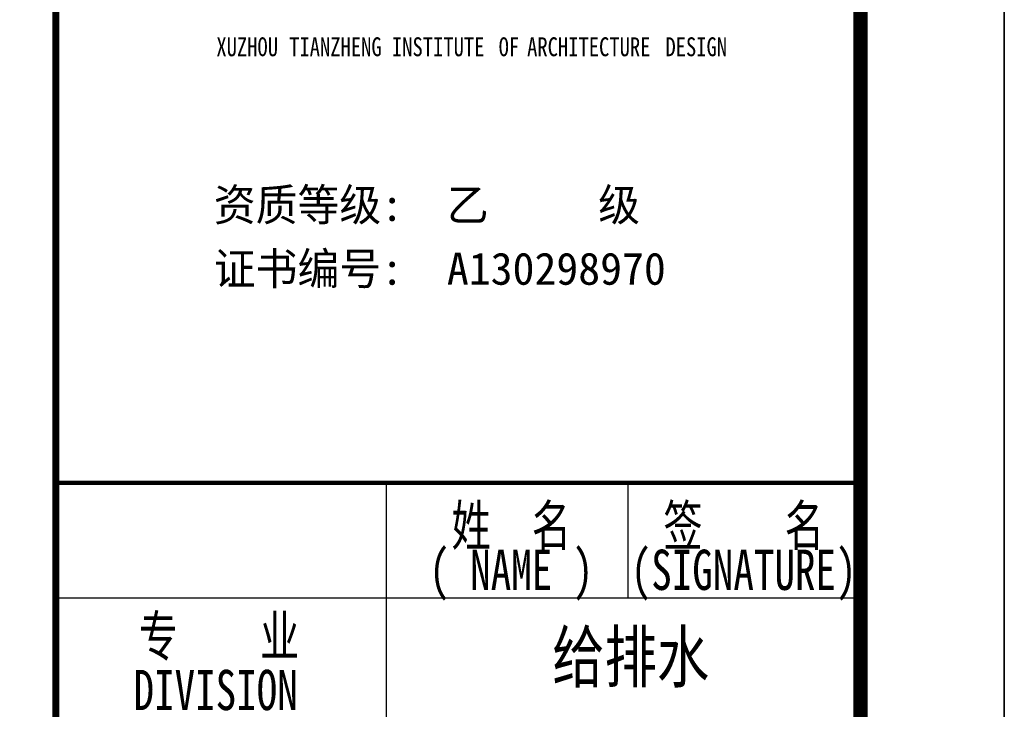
# Model space of a CAD drawing. Extents: x 687841 to 771941, y 252015 to 732780.
# Tile 10 of 98: x 765089 to 771941, y 267441 to 272236. Entities that reach past the tile are written whole.
import ezdxf
from ezdxf.enums import TextEntityAlignment as Align

# ---------------------------------------------------------------- set-up
doc = ezdxf.new("R2010")
doc.units = 0
doc.header["$LTSCALE"] = 1000
doc.header["$MEASUREMENT"] = 0
doc.layers.get('0').update_dxf_attribs({"linetype": 'CONTINUOUS'})
doc.layers.add('PUB_TITLE', color=4, linetype='CONTINUOUS')
doc.layers.add('TK', color=7, linetype='CONTINUOUS')
doc.styles.add('-宋体', font='txt', dxfattribs={"width": 0.8})
doc.styles.add('TKHZ1', font='txt', dxfattribs={"width": 0.8})
doc.styles.add('黑体', font='simhei.ttf')

# ---------------------------------------------------------------- blocks, each defined once
blk = doc.blocks.new('wrtgtg')
at = {"color": 4}
blk.add_line((7804.3, -4841.2), (7804.3, 52558.8), dxfattribs=at)
at = {"layer": 'PUB_TITLE'}
for p, q in [((8804.3, 53558.8), (8804.3, -5841.2)), ((7804.3, -4841.2), (7804.3, 52558.8)), ((4504.3, 4748.3), (4504.3, 11158.8)), ((6186.5, 10358.8), (6186.5, 11158.8)), ((2204.3, 10358.8), (7804.3, 10358.8))]:
    blk.add_line(p, q, dxfattribs=at)
blk.add_lwpolyline([(-75295.7, -5841.2), (8804.3, -5841.2), (8804.3, 53558.8), (-75295.7, 53558.8)], close=True, dxfattribs=at)
at = {"layer": 'PUB_TITLE', "const_width": 100}
blk.add_lwpolyline([(-72795.7, -4841.2), (7804.3, -4841.2), (7804.3, 52558.8), (-72795.7, 52558.8)], close=True, dxfattribs=at)
at = {"layer": 'PUB_TITLE'}
for points, const_width in [([(2204.3, -4841.2), (2204.3, 52558.8)], 50), ([(2204.3, 11158.8), (7804.3, 11158.8)], 29.7)]:
    blk.add_lwpolyline(points, dxfattribs=dict(at, const_width=const_width))
at = {"style": '黑体', "width": 0.8}
for s, height, p in [('XUZHOU', 131.43, (3320.9, 14126.4)), ('TIANZHENG', 131.43, (3827.6, 14126.4)), ('INSTITUTE', 131.43, (4542.8, 14126.4)), ('OF', 131.43, (5285.4, 14126.4)), ('ARCHITECTURE', 131.435, (5483.5, 14126.4)), ('DESIGN', 131.43, (6446.1, 14126.4))]:
    blk.add_text(s, height=height, dxfattribs=at).set_placement(p)
at = {"layer": 'TK', "style": '-宋体'}
for s, p in [('资质等级:  乙     级', (3303.2, 12981.2)), ('证书编号:  A130298970', (3303.2, 12537.1))]:
    blk.add_text(s, height=224, dxfattribs=at).set_placement(p)
at = {"layer": 'TK', "style": '-宋体', "width": 0.75}
for s, p in [('姓  名', (5373, 10868.6)), ('签    名', (6990.3, 10868.6)), ('( NAME )', (5373, 10533.2)), ('(SIGNATURE)', (6990.3, 10533.2)), ('专    业', (3338.9, 10098.8)), ('DIVISION ', (3387.5, 9718.9))]:
    blk.add_text(s, height=280, dxfattribs=at).set_placement(p, align=Align.MIDDLE)
at = {"layer": 'TK', "style": 'TKHZ1', "width": 0.8}
blk.add_text('给排水', height=350, dxfattribs=at).set_placement((6204.6, 9774.3), align=Align.CENTER)

msp = doc.modelspace()

# ---------------------------------------------------------------- block references
msp.add_blockref('wrtgtg', (763136.5, 257856.1))

doc.saveas('drawing.dxf')
